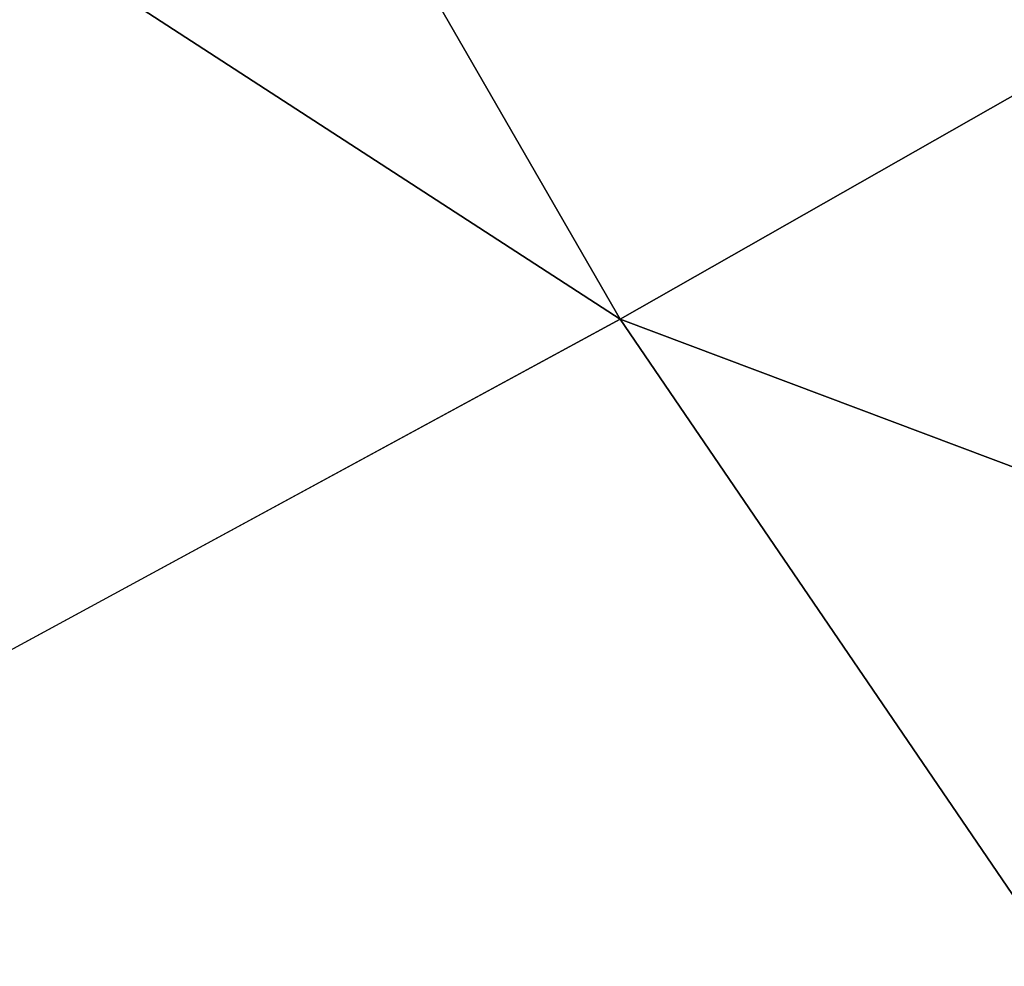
# Model space of a CAD drawing. Header units: millimetres. Extents: x 26 to 326, y -150 to 150.
# Tile 186 of 256: x 169.93648 to 169.94604, y -4.90401 to -4.89481. Entities that reach past the tile are written whole.
import ezdxf

# ---------------------------------------------------------------- set-up
doc = ezdxf.new("R2010")
doc.units = ezdxf.units.MM
doc.header["$LTSCALE"] = 25.4
doc.layers.get('0').update_dxf_attribs({"true_color": 0xff5454})

# ---------------------------------------------------------------- blocks, each defined once
blk = doc.blocks.new('Z_o_enie AMALFI_8381_8380 pm 1.STL')
at = {"color": 18, "true_color": 0x000000}
mesh = blk.add_polyface(dxfattribs=at)
corners = [(170.2367249, -4.7299309, 363.8082886), (169.7026825, -4.4824667, 362.5018311), (169.9423065, -4.8977213, 362.4963989), (170.0101776, -4.3373265, 363.8134155)]
mesh.append_faces([[corners[k] for k in face] for face in [(0, 1, 2), (1, 0, 3)]], dxfattribs={"vtx0": -1, "color": 18})
mesh = blk.add_polyface(dxfattribs=at)
corners = [(169.9423065, -4.8977213, 362.4963989), (169.4656372, -4.588222, 361.0227966), (169.7153473, -5.0209599, 361.0171204), (169.7026825, -4.4824667, 362.5018311)]
mesh.append_faces([[corners[k] for k in face] for face in [(0, 1, 2), (1, 0, 3)]], dxfattribs={"vtx0": -1, "color": 18})
mesh = blk.add_polyface(dxfattribs=at)
corners = [(170.4918976, -5.1045599, 363.8034058), (169.9423065, -4.8977213, 362.4963989), (170.2121887, -5.293963, 362.4912415), (170.2367249, -4.7299309, 363.8082886)]
mesh.append_faces([[corners[k] for k in face] for face in [(0, 1, 2), (1, 0, 3)]], dxfattribs={"vtx0": -1, "color": 18})
mesh = blk.add_polyface(dxfattribs=at)
corners = [(170.2121887, -5.293963, 362.4912415), (169.7153473, -5.0209599, 361.0171204), (169.9965973, -5.4338846, 361.0117493), (169.9423065, -4.8977213, 362.4963989)]
mesh.append_faces([[corners[k] for k in face] for face in [(0, 1, 2), (1, 0, 3)]], dxfattribs={"vtx0": -1, "color": 18})

msp = doc.modelspace()

# ---------------------------------------------------------------- block references
at = {"color": 0}
msp.add_blockref('Z_o_enie AMALFI_8381_8380 pm 1.STL', (0, 0), dxfattribs=at)

doc.saveas('drawing.dxf')
